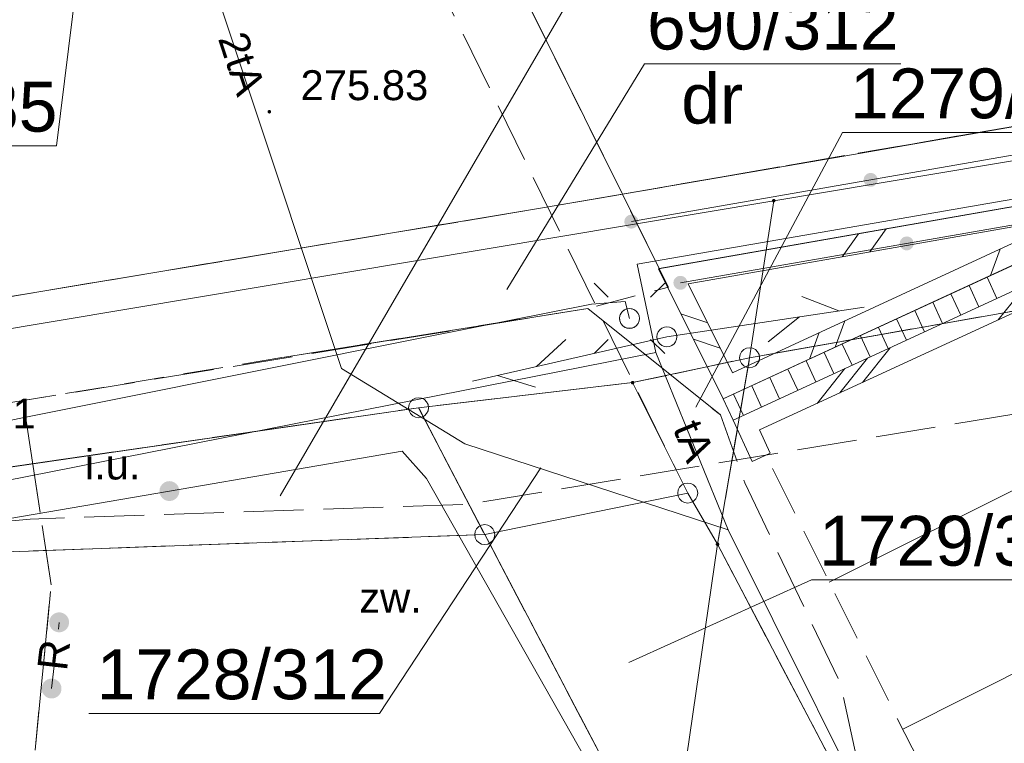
# Model space of a CAD drawing. Header units: centimetres. Extents: x -1545 to 32023, y 2301 to 66956.
# Tile 15 of 20: x 9762 to 12231, y 62937 to 64751. Entities that reach past the tile are written whole.
import ezdxf

# ---------------------------------------------------------------- set-up
doc = ezdxf.new("R2010")
doc.units = ezdxf.units.CM
doc.header["$MEASUREMENT"] = 0
for name, pattern in [('PRZER2-1', [150, 100, -50]), ('PRZER2_5-1', [175, 125, -50]), ('PRZER3-1', [200, 150, -50])]:
    doc.linetypes.add(name, pattern=pattern)
for name, color, linetype, lineweight in [('Mapa dcp_3_GEPPGD_Nr_pióra__2', 94, 'Continuous', 18), ('Mapa dcp_3_GESDZI_Nr_pióra__2', 94, 'Continuous', 18), ('Mapa dcp_3_GESDZI_O_Nr_pióra__2', 94, 'Continuous', 18), ('Mapa dcp_3_GESKLU_Nr_pióra__2', 94, 'Continuous', 18), ('Mapa dcp_3_GESKLU_O_Nr_pióra__2', 94, 'Continuous', 18), ('Mapa dcp_3_GSLIMS_Nr_pióra__7', 7, 'Continuous', 18), ('Mapa dcp_3_GSLITB_Nr_pióra__7', 7, 'Continuous', 18), ('Mapa dcp_3_GSLITB_O_Nr_pióra__7', 7, 'Continuous', 18), ('Mapa dcp_3_GSLKOG_Nr_pióra__7', 7, 'Continuous', 18), ('Mapa dcp_3_GSLKRW_Nr_pióra__7', 7, 'Continuous', 18), ('Mapa dcp_3_GSPWPN_O_Nr_pióra__7', 7, 'Continuous', 18), ('Mapa dcp_3_GSPWPS_O_Nr_pióra__7', 7, 'Continuous', 18), ('Mapa dcp_3_GSSDSO_Nr_pióra__7', 7, 'Continuous', 18), ('Mapa dcp_3_GSSKOA_Nr_pióra__7', 7, 'Continuous', 18), ('Mapa dcp_3_GSSKOD_Nr_pióra__7', 7, 'Continuous', 18), ('Mapa dcp_3_GSSKPL_Nr_pióra__7', 7, 'Continuous', 18), ('Mapa dcp_3_GSSKPL_O_Nr_pióra__7', 7, 'Continuous', 18), ('Mapa dcp_3_GSSSCH_Nr_pióra__7', 7, 'Continuous', 18), ('Mapa dcp_3_GSSZSN_Nr_pióra__7', 7, 'Continuous', 18), ('Mapa dcp_3_GSSZWA_Nr_pióra__7', 7, 'Continuous', 18), ('Mapa dcp_3_GULENN_Nr_pióra__3', 1, 'Continuous', 18), ('Mapa dcp_3_GUPGUI_O_Nr_pióra__7', 7, 'Continuous', 18), ('Mapa dcp_3_GUPISL_Nr_pióra__7', 7, 'Continuous', 18), ('Mapa dcp_3_linie rozgraniczające_Nr_pióra__150', 150, 'Continuous', 18)]:
    doc.layers.add(name, color=color, linetype=linetype, lineweight=lineweight)
for name, color, linetype in [('Mapa dcp_3_GSLITB', 7, 'Continuous'), ('Mapa dcp_3_GSLKOG', 7, 'Continuous'), ('Mapa dcp_3_GSPWPS', 7, 'Continuous'), ('Mapa dcp_3_GUPGUI', 7, 'Continuous')]:
    doc.layers.add(name, color=color, linetype=linetype)
for name, color, linetype, lineweight, true_color in [('Mapa dcp_3_GULGSP_Nr_pióra__8', 7, 'Continuous', 18, 0xbfbf00), ('Mapa dcp_3_GULTPR_Nr_pióra__5', 7, 'Continuous', 18, 0xff9100), ('Mapa dcp_3_GULTPR_O_Nr_pióra__5', 7, 'Continuous', 18, 0xff9100)]:
    doc.layers.add(name, color=color, linetype=linetype, lineweight=lineweight, true_color=true_color)
doc.styles.add('STYL_AUTOMATYCZNY_1', font='txt')

msp = doc.modelspace()

# ---------------------------------------------------------------- hatches: boundary and pattern name
at = {"layer": 'Mapa dcp_3_GEPPGD_Nr_pióra__2', "linetype": 'Continuous', "lineweight": 18}
for points in [[(11652.61, 64292.75), (11654, 64292.97), (11655.26, 64293.61), (11656.25, 64294.61), (11656.89, 64295.86), (11657.11, 64297.25), (11656.89, 64298.64), (11656.25, 64299.9), (11655.26, 64300.89), (11654, 64301.53), (11652.61, 64301.75), (11651.22, 64301.53), (11649.97, 64300.89), (11648.97, 64299.9), (11648.33, 64298.64), (11648.11, 64297.25), (11648.33, 64295.86), (11648.97, 64294.61), (11649.97, 64293.61), (11651.22, 64292.97)], [(11298.61, 63836.65), (11300, 63836.87), (11301.26, 63837.51), (11302.25, 63838.51), (11302.89, 63839.76), (11303.11, 63841.15), (11302.89, 63842.54), (11302.25, 63843.8), (11301.26, 63844.79), (11300, 63845.43), (11298.61, 63845.65), (11297.22, 63845.43), (11295.97, 63844.79), (11294.97, 63843.8), (11294.33, 63842.54), (11294.11, 63841.15), (11294.33, 63839.76), (11294.97, 63838.51), (11295.97, 63837.51), (11297.22, 63836.87)], [(11511.61, 63431.35), (11513, 63431.57), (11514.26, 63432.21), (11515.25, 63433.21), (11515.89, 63434.46), (11516.11, 63435.85), (11515.89, 63437.24), (11515.25, 63438.5), (11514.26, 63439.49), (11513, 63440.13), (11511.61, 63440.35), (11510.22, 63440.13), (11508.97, 63439.49), (11507.97, 63438.5), (11507.33, 63437.24), (11507.11, 63435.85), (11507.33, 63434.46), (11507.97, 63433.21), (11508.97, 63432.21), (11510.22, 63431.57)]]:
    msp.add_hatch(color=94, dxfattribs=at).paths.add_polyline_path(points)
at = {"layer": 'Mapa dcp_3_GSLITB', "linetype": 'Continuous', "lineweight": 0, "true_color": 0x000000}
for points in [[(9835.97, 63243.1), (9836.08, 63236.57), (9837.88, 63230.3), (9841.24, 63224.7), (9845.93, 63220.17), (9851.64, 63217), (9857.97, 63215.42), (9864.49, 63215.53), (9870.77, 63217.32), (9876.36, 63220.68), (9880.9, 63225.37), (9884.07, 63231.08), (9885.65, 63237.41), (9885.54, 63243.94), (9883.74, 63250.21), (9880.38, 63255.81), (9875.69, 63260.34), (9869.98, 63263.51), (9863.65, 63265.09), (9857.13, 63264.98), (9850.85, 63263.19), (9845.26, 63259.83), (9840.72, 63255.14), (9837.55, 63249.43)], [(9816.97, 63077.1), (9817.08, 63070.57), (9818.88, 63064.3), (9822.24, 63058.7), (9826.93, 63054.17), (9832.64, 63051), (9838.97, 63049.42), (9845.49, 63049.53), (9851.77, 63051.32), (9857.36, 63054.68), (9861.9, 63059.37), (9865.07, 63065.08), (9866.65, 63071.41), (9866.54, 63077.94), (9864.74, 63084.21), (9861.38, 63089.81), (9856.69, 63094.34), (9850.98, 63097.51), (9844.65, 63099.09), (9838.13, 63098.98), (9831.85, 63097.19), (9826.26, 63093.83), (9821.72, 63089.14), (9818.55, 63083.43)]]:
    msp.add_hatch(color=18, dxfattribs=at).paths.add_polyline_path(points)
at = {"layer": 'Mapa dcp_3_GSLKOG', "linetype": 'Continuous', "lineweight": 0, "true_color": 0x000000}
for points in [[(11898.5, 64332.26), (11902.86, 64333.63), (11906.72, 64336.07), (11909.81, 64339.44), (11911.93, 64343.49), (11912.92, 64347.94), (11912.73, 64352.51), (11911.37, 64356.87), (11908.92, 64360.72), (11905.56, 64363.82), (11901.51, 64365.93), (11897.05, 64366.93), (11892.49, 64366.74), (11888.13, 64365.38), (11884.27, 64362.93), (11881.18, 64359.57), (11879.06, 64355.52), (11878.06, 64351.06), (11878.25, 64346.49), (11879.62, 64342.13), (11882.07, 64338.28), (11885.43, 64335.18), (11889.48, 64333.07), (11893.93, 64332.07)], [(11898.5, 64332.26), (11902.86, 64333.63), (11906.72, 64336.07), (11909.81, 64339.44), (11911.93, 64343.49), (11912.92, 64347.94), (11912.73, 64352.51), (11911.37, 64356.87), (11908.92, 64360.72), (11905.56, 64363.82), (11901.51, 64365.93), (11897.05, 64366.93), (11892.49, 64366.74), (11888.13, 64365.38), (11884.27, 64362.93), (11881.18, 64359.57), (11879.06, 64355.52), (11878.06, 64351.06), (11878.25, 64346.49), (11879.62, 64342.13), (11882.07, 64338.28), (11885.43, 64335.18), (11889.48, 64333.07), (11893.93, 64332.07)], [(11298.52, 64227.61), (11302.88, 64228.98), (11306.73, 64231.43), (11309.83, 64234.79), (11311.94, 64238.84), (11312.94, 64243.3), (11312.75, 64247.86), (11311.38, 64252.22), (11308.94, 64256.08), (11305.57, 64259.17), (11301.53, 64261.29), (11297.07, 64262.28), (11292.5, 64262.09), (11288.14, 64260.73), (11284.29, 64258.28), (11281.19, 64254.92), (11279.08, 64250.87), (11278.08, 64246.41), (11278.27, 64241.85), (11279.64, 64237.49), (11282.08, 64233.63), (11285.45, 64230.54), (11289.5, 64228.42), (11293.95, 64227.42)], [(11983, 64207.4), (11978.64, 64206.04), (11974.79, 64203.6), (11971.69, 64200.23), (11969.57, 64196.19), (11968.57, 64191.73), (11968.76, 64187.16), (11970.13, 64182.8), (11972.57, 64178.95), (11975.93, 64175.85), (11979.98, 64173.73), (11984.44, 64172.73), (11989, 64172.92), (11993.36, 64174.29), (11997.22, 64176.73), (12000.31, 64180.09), (12002.43, 64184.14), (12003.43, 64188.6), (12003.24, 64193.16), (12001.88, 64197.52), (11999.43, 64201.38), (11996.07, 64204.48), (11992.03, 64206.59), (11987.57, 64207.59)], [(11983, 64207.4), (11978.64, 64206.04), (11974.79, 64203.6), (11971.69, 64200.23), (11969.57, 64196.19), (11968.57, 64191.73), (11968.76, 64187.16), (11970.13, 64182.8), (11972.57, 64178.95), (11975.93, 64175.85), (11979.98, 64173.73), (11984.44, 64172.73), (11989, 64172.92), (11993.36, 64174.29), (11997.22, 64176.73), (12000.31, 64180.09), (12002.43, 64184.14), (12003.43, 64188.6), (12003.24, 64193.16), (12001.88, 64197.52), (11999.43, 64201.38), (11996.07, 64204.48), (11992.03, 64206.59), (11987.57, 64207.59)], [(11415.51, 64108.69), (11411.15, 64107.33), (11407.29, 64104.89), (11404.2, 64101.52), (11402.08, 64097.48), (11401.08, 64093.02), (11401.27, 64088.45), (11402.63, 64084.09), (11405.08, 64080.24), (11408.44, 64077.14), (11412.49, 64075.02), (11416.95, 64074.02), (11421.51, 64074.21), (11425.87, 64075.58), (11429.73, 64078.02), (11432.82, 64081.38), (11434.94, 64085.43), (11435.94, 64089.89), (11435.75, 64094.45), (11434.39, 64098.81), (11431.94, 64102.67), (11428.58, 64105.77), (11424.53, 64107.88), (11420.08, 64108.88)]]:
    msp.add_hatch(color=18, dxfattribs=at).paths.add_polyline_path(points)
at = {"layer": 'Mapa dcp_3_GSPWPS', "linetype": 'Continuous', "lineweight": 0, "true_color": 0x000000}
msp.add_hatch(color=18, dxfattribs=at).paths.add_polyline_path([(10383.31, 64520.25), (10383.46, 64519.09), (10383.91, 64518), (10384.63, 64517.07), (10385.56, 64516.36), (10386.65, 64515.91), (10387.81, 64515.75), (10388.98, 64515.91), (10390.06, 64516.36), (10390.99, 64517.07), (10391.71, 64518), (10392.16, 64519.09), (10392.31, 64520.25), (10392.16, 64521.42), (10391.71, 64522.5), (10390.99, 64523.44), (10390.06, 64524.15), (10388.98, 64524.6), (10387.81, 64524.75), (10386.65, 64524.6), (10385.56, 64524.15), (10384.63, 64523.44), (10383.91, 64522.5), (10383.46, 64521.42)])
at = {"layer": 'Mapa dcp_3_GUPGUI', "linetype": 'Continuous', "lineweight": 0, "true_color": 0x000000}
msp.add_hatch(color=18, dxfattribs=at).paths.add_polyline_path([(10112.25, 63569.31), (10113.1, 63562.84), (10115.6, 63556.81), (10119.57, 63551.63), (10124.75, 63547.66), (10130.78, 63545.16), (10137.25, 63544.31), (10143.72, 63545.16), (10149.75, 63547.66), (10154.93, 63551.63), (10158.9, 63556.81), (10161.4, 63562.84), (10162.25, 63569.31), (10161.4, 63575.78), (10158.9, 63581.81), (10154.93, 63586.99), (10149.75, 63590.96), (10143.72, 63593.46), (10137.25, 63594.31), (10130.78, 63593.46), (10124.75, 63590.96), (10119.57, 63586.99), (10115.6, 63581.81), (10113.1, 63575.78)])

# ---------------------------------------------------------------- linework, layer by layer
at = {"layer": 'Mapa dcp_3_GEPPGD_Nr_pióra__2', "color": 94, "linetype": 'Continuous', "lineweight": 18, "flags": 128}
for points in [[(11591.91, 63928.65), (11599.64, 63927.43), (11606.61, 63923.88), (11612.14, 63918.35), (11615.69, 63911.38), (11616.91, 63903.65), (11615.69, 63895.93), (11612.14, 63888.96), (11606.61, 63883.43), (11599.64, 63879.88), (11591.91, 63878.65), (11584.19, 63879.88), (11577.22, 63883.43), (11571.69, 63888.96), (11568.13, 63895.93), (11566.91, 63903.65), (11568.13, 63911.38), (11571.69, 63918.35), (11577.22, 63923.88), (11584.19, 63927.43)], [(10762.01, 63803.35), (10769.74, 63802.13), (10776.71, 63798.58), (10782.24, 63793.05), (10785.79, 63786.08), (10787.01, 63778.35), (10785.79, 63770.63), (10782.24, 63763.66), (10776.71, 63758.13), (10769.74, 63754.58), (10762.01, 63753.35), (10754.29, 63754.58), (10747.32, 63758.13), (10741.79, 63763.66), (10738.23, 63770.63), (10737.01, 63778.35), (10738.23, 63786.08), (10741.79, 63793.05), (10747.32, 63798.58), (10754.29, 63802.13)], [(11436.81, 63589.35), (11444.54, 63588.13), (11451.51, 63584.58), (11457.04, 63579.05), (11460.59, 63572.08), (11461.81, 63564.35), (11460.59, 63556.63), (11457.04, 63549.66), (11451.51, 63544.13), (11444.54, 63540.58), (11436.81, 63539.35), (11429.09, 63540.58), (11422.12, 63544.13), (11416.59, 63549.66), (11413.03, 63556.63), (11411.81, 63564.35), (11413.03, 63572.08), (11416.59, 63579.05), (11422.12, 63584.58), (11429.09, 63588.13)], [(10927.81, 63485.25), (10935.54, 63484.03), (10942.51, 63480.48), (10948.04, 63474.95), (10951.59, 63467.98), (10952.81, 63460.25), (10951.59, 63452.53), (10948.04, 63445.56), (10942.51, 63440.03), (10935.54, 63436.48), (10927.81, 63435.25), (10920.09, 63436.48), (10913.12, 63440.03), (10907.59, 63445.56), (10904.03, 63452.53), (10902.81, 63460.25), (10904.03, 63467.98), (10907.59, 63474.95), (10913.12, 63480.48), (10920.09, 63484.03)]]:
    msp.add_lwpolyline(points, close=True, dxfattribs=at)
at = {"layer": 'Mapa dcp_3_GESDZI_Nr_pióra__2', "color": 94, "linetype": 'Continuous', "lineweight": 18, "flags": 128}
for points in [[(15689.6, 64973.34), (15471.11, 64936.75), (13551.79, 64615.32), (11652.61, 64297.25), (9670.21, 63965.25), (8004.91, 63686.45), (6446.61, 63425.36), (3349.21, 62906.66), (1439.6, 62586.78)], [(7684.65, 50865.29), (8172.81, 54072.25), (8352.81, 55253.25), (6830.81, 55552.26), (6755.81, 55567.26), (6485.81, 55956.26), (7492.81, 62494.26), (7881.81, 63079.25), (7937.55, 63091.39), (9599.81, 63412.25), (10927.81, 63460.25), (11387.81, 62584.25), (9575.27, 50865.29)]]:
    msp.add_lwpolyline(points, dxfattribs=at)
for points in [[(11652.61, 64297.25), (13551.79, 64615.32), (13496.71, 64240.15), (11591.91, 63903.65)], [(9670.21, 63965.25), (11652.61, 64297.25), (11591.91, 63903.65), (11298.61, 63841.15), (10762.01, 63778.35), (9616.71, 63612.15)], [(11591.91, 63903.65), (13496.71, 64240.15), (12973.61, 60671.85), (12813.71, 60958.25), (11511.61, 63435.85)], [(11298.61, 63841.15), (11591.91, 63903.65), (11511.61, 63435.85), (11436.81, 63564.35)], [(10762.01, 63778.35), (11298.61, 63841.15), (11436.81, 63564.35), (10927.81, 63460.25)], [(9616.71, 63612.15), (10762.01, 63778.35), (10927.81, 63460.25), (9599.81, 63412.25)], [(10927.81, 63460.25), (11436.81, 63564.35), (11511.61, 63435.85), (11387.81, 62584.25)], [(11511.61, 63435.85), (12813.71, 60958.25), (12973.61, 60671.85), (12853.81, 59825.25), (12367.81, 60715.25), (11387.81, 62584.25)]]:
    msp.add_lwpolyline(points, close=True, dxfattribs=at)
at = {"layer": 'Mapa dcp_3_GESDZI_O_Nr_pióra__2', "color": 94, "linetype": 'Continuous', "lineweight": 18, "flags": 128}
for points in [[(9953.31, 65239.75), (9854.12, 64434.7), (9218.81, 64434.7)], [(10415.35, 63557.46), (11165.44, 64845.92), (11903.92, 64845.92)], [(10983.61, 64074.58), (11328.14, 64640.76), (11971.47, 64640.76)], [(11457.36, 63779.88), (11825.04, 64468.33), (12560.38, 64468.33)], [(11068.51, 63627.75), (10663.78, 63011.9), (9935.51, 63011.9)], [(11289.51, 63139.55), (11746.91, 63346.8), (12475.45, 63346.8)]]:
    msp.add_lwpolyline(points, dxfattribs=at)
at = {"layer": 'Mapa dcp_3_GESKLU_Nr_pióra__2', "color": 94, "linetype": 'PRZER3-1', "lineweight": 18, "flags": 128}
for points in [[(15689.6, 64268.89), (15358.71, 64212.05), (15404.21, 64585.45), (14813.61, 64478.65), (14602.31, 64407.65), (13496.71, 64240.15), (11591.91, 63903.65), (11298.61, 63841.15), (10762.01, 63778.35), (9616.71, 63612.15), (7947.61, 63314.25), (6388.81, 63053.46), (3322.01, 62585.06), (1439.6, 62236.61)], [(15689.6, 55850.38), (15386.91, 56345.05), (14246.61, 58391.55), (12973.61, 60671.85), (12813.71, 60958.25), (11511.61, 63435.85), (11591.91, 63903.65), (13496.71, 64240.15), (14602.31, 64407.65), (14813.61, 64478.65), (15404.21, 64585.45), (15358.71, 64212.05), (15284.81, 63875.25), (15689.6, 62882.32)], [(15689.59, 54904.9), (15215.11, 55676.45), (14968.31, 56079.65), (14103.41, 57632.65), (13823.11, 58124.05), (12853.81, 59825.25), (12367.81, 60715.25), (11387.81, 62584.25), (10927.81, 63460.25), (10762.01, 63778.35), (11298.61, 63841.15), (11591.91, 63903.65), (11511.61, 63435.85), (12813.71, 60958.25), (12973.61, 60671.85), (14246.61, 58391.55), (15386.91, 56345.05), (15689.6, 55850.38)], [(1439.6, 62236.61), (3322.01, 62585.06), (6388.81, 63053.46), (7947.61, 63314.25), (9616.71, 63612.15), (10762.01, 63778.35), (10927.81, 63460.25), (9599.81, 63412.25), (7937.81, 63090.25), (7881.81, 63079.25), (6360.81, 62772.26), (3794.91, 62318.56), (3301.81, 62197.26), (1439.6, 61853.15)]]:
    msp.add_lwpolyline(points, dxfattribs=at)
msp.add_lwpolyline([(10782.15, 58694.15), (10543.06, 57122.53), (8672.39, 57353.18), (8912.21, 58920.01), (9599.81, 63412.25), (10927.81, 63460.25), (11387.81, 62584.25)], close=True, dxfattribs=at)
at = {"layer": 'Mapa dcp_3_GSLIMS_Nr_pióra__7', "color": 7, "linetype": 'Continuous', "lineweight": 18, "flags": 128}
for points in [[(12499.82, 64249.89), (11526.12, 63800.44), (11363.26, 64126.69), (14816.5, 64731.43)], [(12395.1, 64256.63), (11549.2, 63866.16), (11437.96, 64089.01), (12395.1, 64256.63), (14825.12, 64682.18)], [(11893.86, 64168.85), (11934.48, 64226.73)], [(11893.86, 64168.85), (11934.48, 64226.73)], [(11824.41, 64156.69), (11865.04, 64214.57)], [(11824.41, 64156.69), (11865.04, 64214.57)], [(12220.7, 64176.13), (12196.26, 64109.77)], [(12220.7, 64176.13), (12196.26, 64109.77)], [(11486.93, 63990.91), (11419.86, 64013.32)], [(11486.93, 63990.91), (11419.86, 64013.32)], [(11830.74, 63996.12), (11806.3, 63929.77)], [(11830.74, 63996.12), (11806.3, 63929.77)], [(11518.41, 63927.84), (11451.35, 63950.24)], [(11518.41, 63927.84), (11451.35, 63950.24)], [(11766.73, 63966.58), (11742.29, 63900.22)], [(11766.73, 63966.58), (11742.29, 63900.22)]]:
    msp.add_lwpolyline(points, dxfattribs=at)
at = {"layer": 'Mapa dcp_3_GSLITB_Nr_pióra__7', "color": 7, "linetype": 'PRZER2-1', "lineweight": 18, "flags": 128}
msp.add_lwpolyline([(9841.81, 63074.25), (9860.81, 63240.25)], dxfattribs=at)
at = {"layer": 'Mapa dcp_3_GSLKOG_Nr_pióra__7', "color": 7, "linetype": 'Continuous', "lineweight": 18, "flags": 128}
for points in [[(14712.01, 64840.75), (11295.51, 64244.85)], [(11418.51, 64091.45), (14770.21, 64674.45)]]:
    msp.add_lwpolyline(points, dxfattribs=at)
at = {"layer": 'Mapa dcp_3_GSLKRW_Nr_pióra__7', "color": 7, "linetype": 'Continuous', "lineweight": 18, "flags": 128}
for points in [[(5537.91, 63357.06), (11078.11, 64280.15), (11828.41, 64408.75), (14594.41, 64890.25)], [(10420.81, 63904.25), (11186.81, 64027.25), (11518.81, 63760.25)]]:
    msp.add_lwpolyline(points, dxfattribs=at)
at = {"layer": 'Mapa dcp_3_GSSDSO_Nr_pióra__7', "color": 7, "linetype": 'Continuous', "lineweight": 18, "flags": 128}
msp.add_lwpolyline([(12667.41, 64206.95), (11616.91, 63722.55), (11643.61, 63664.65), (11598.21, 63643.75), (11550.61, 63747.05), (12646.51, 64252.35)], close=True, dxfattribs=at)
for points in [[(12215.38, 63998.52), (12285.26, 64085.79)], [(11874.84, 63841.49), (11944.71, 63928.77)], [(11818.09, 63815.32), (11887.96, 63902.6)], [(11761.33, 63789.15), (11831.2, 63876.43)]]:
    msp.add_lwpolyline(points, dxfattribs=at)
at = {"layer": 'Mapa dcp_3_GSSKOA_Nr_pióra__7', "color": 7, "linetype": 'PRZER3-1', "lineweight": 18, "flags": 128}
msp.add_lwpolyline([(10939.77, 64987.04), (14246.81, 65562.75), (14395.05, 65587.96), (14727.44, 64912.46), (11273.02, 64313.56)], close=True, dxfattribs=at)
msp.add_lwpolyline([(1439.6, 63411.28), (2787.31, 63635.86), (4593.41, 63936.06), (10774.41, 64958.25), (10939.77, 64987.04), (11273.02, 64313.56), (11078.11, 64280.15), (5537.91, 63357.06), (2909.41, 62924.36), (1439.6, 62679.76)], dxfattribs=at)
at = {"layer": 'Mapa dcp_3_GSSKOD_Nr_pióra__7', "color": 7, "linetype": 'PRZER2-1', "lineweight": 18, "flags": 128}
for points in [[(11273.02, 64313.56), (14727.44, 64912.46), (14816.51, 64731.45), (11365.31, 64127.05)], [(9507.81, 63756.25), (9770.81, 63796.25), (9840.81, 63334.25), (9792.81, 62840.25), (9775.81, 62693.25), (9775.06, 62687.83), (9752.81, 62690.25), (9644.81, 61720.25), (9390.81, 61749.25), (9371.81, 61755.25), (9580.81, 63336.25)]]:
    msp.add_lwpolyline(points, close=True, dxfattribs=at)
msp.add_lwpolyline([(1439.6, 62428.08), (2516.61, 62600.36), (3215.11, 62718.36), (5550.01, 63111.26), (5986.81, 63177.26), (6661.81, 63290.26), (9507.81, 63756.25), (9770.81, 63796.25), (10420.81, 63904.25), (11186.81, 64027.25), (11388.31, 64080.35), (11365.31, 64127.05), (11273.02, 64313.56), (11078.11, 64280.15), (5537.91, 63357.06), (2909.41, 62924.36), (1439.6, 62679.76)], dxfattribs=at)
at = {"layer": 'Mapa dcp_3_GSSKPL_Nr_pióra__7', "color": 7, "linetype": 'PRZER3-1', "lineweight": 18, "flags": 128}
msp.add_lwpolyline([(11186.81, 64027.25), (11518.81, 63760.25), (11579.81, 63590.25), (11819.81, 63087.25), (11926.81, 62594.25), (11786.81, 61593.25), (11347.81, 61854.25), (11430.81, 62487.25), (11381.81, 62494.25), (10998.81, 62537.25), (10795.42, 62552.06), (10798.81, 62576.25), (10774.61, 62579.05), (10774.81, 62583.25), (10780.81, 62728.25), (10777.81, 62750.25), (10765.81, 62767.25), (10746.81, 62773.25), (9839.81, 62874.25), (9817.81, 62870.25), (9799.81, 62856.25), (9792.81, 62840.25), (9840.81, 63334.25), (9770.81, 63796.25)], close=True, dxfattribs=at)
at = {"layer": 'Mapa dcp_3_GSSSCH_Nr_pióra__7', "color": 7, "linetype": 'Continuous', "lineweight": 18, "flags": 128}
msp.add_lwpolyline([(12625.81, 64297.25), (12646.81, 64252.25), (11550.81, 63747.25), (11525.81, 63800.25), (12588.81, 64290.25)], close=True, dxfattribs=at)
for points in [[(12212.34, 64052.06), (12187.77, 64105.39)], [(12166.93, 64031.14), (12142.36, 64084.46)], [(12121.52, 64010.22), (12096.95, 64063.53)], [(12030.69, 63968.37), (12006.14, 64021.66)], [(12076.11, 63989.29), (12051.54, 64042.6)], [(11985.28, 63947.44), (11960.73, 64000.73)], [(11939.87, 63926.52), (11915.32, 63979.8)], [(11894.46, 63905.6), (11869.91, 63958.87)], [(11849.05, 63884.67), (11824.5, 63937.94)], [(11758.23, 63842.82), (11733.69, 63896.08)], [(11803.64, 63863.75), (11779.1, 63917.01)], [(11712.81, 63821.9), (11688.28, 63875.15)], [(11667.4, 63800.98), (11642.87, 63854.21)], [(11621.99, 63780.05), (11597.46, 63833.28)], [(11576.58, 63759.13), (11552.06, 63812.35)]]:
    msp.add_lwpolyline(points, dxfattribs=at)
at = {"layer": 'Mapa dcp_3_GSSZSN_Nr_pióra__7', "color": 7, "linetype": 'PRZER2_5-1', "lineweight": 18, "flags": 128}
msp.add_lwpolyline([(11649.71, 63625.65), (11952.71, 63018.75), (12565.51, 61797.95), (13360.41, 60284.35), (14239.21, 58662.05), (15055.31, 57107.65), (15689.6, 55970.59)], dxfattribs=at)
at = {"layer": 'Mapa dcp_3_GSSZSN_Nr_pióra__7', "color": 7, "linetype": 'Continuous', "lineweight": 18, "flags": 128}
for points in [[(11791.87, 63340.9), (12312.58, 63600.87)], [(11976.07, 62972.22), (13012.87, 63492.66)]]:
    msp.add_lwpolyline(points, dxfattribs=at)
at = {"layer": 'Mapa dcp_3_GSSZWA_Nr_pióra__7', "color": 7, "linetype": 'Continuous', "lineweight": 18, "flags": 128}
msp.add_lwpolyline([(14307.31, 65766.25), (10859.11, 65150.05), (10939.77, 64987.04), (11273.02, 64313.56), (11365.31, 64127.05), (14816.51, 64731.45), (14727.44, 64912.46), (14395.05, 65587.96)], close=True, dxfattribs=at)
at = {"layer": 'Mapa dcp_3_GULENN_Nr_pióra__3', "color": 1, "linetype": 'Continuous', "lineweight": 18, "flags": 128}
msp.add_lwpolyline([(11290.81, 64002.25), (11280.1, 64044.7), (11195.19, 64037.61), (10778.81, 63955.25), (8316.81, 63462.25)], dxfattribs=at)
at = {"layer": 'Mapa dcp_3_GULGSP_Nr_pióra__8', "color": 52, "linetype": 'Continuous', "lineweight": 18, "true_color": 0xbfbf00, "flags": 128}
msp.add_lwpolyline([(12951.77, 59779.02), (12733.03, 60164.06), (11822.81, 61766.25), (11574.03, 62204.79), (10781.81, 63601.25), (10720.81, 63669.25), (10137.25, 63569.31), (7929.81, 63191.25), (7174.21, 63069.32), (4678.42, 62666.55), (1794.7, 62187.3), (1439.6, 62128.27)], dxfattribs=at)
at = {"layer": 'Mapa dcp_3_GULTPR_Nr_pióra__5', "color": 30, "linetype": 'Continuous', "lineweight": 18, "true_color": 0xff9100, "flags": 128}
for points in [[(10059.76, 65406.07), (10568.39, 63876.54), (10877.82, 63687.5), (11538.6, 63471.97)], [(15192.24, 64366.84), (14808.41, 64742.93), (11310.05, 64138.06), (11356.9, 63916.65)], [(11722.63, 64057.5), (11815.7, 64020.91)], [(11384.81, 63956.25), (11879.28, 64030.45)], [(11716.8, 64006.07), (11638.58, 63943.77)], [(11384.81, 63956.25), (10897.32, 63845.12)], [(11057.5, 63881.64), (11130.82, 63949.64)], [(11356.9, 63916.65), (8932.11, 63439.08), (3848.61, 62559.72), (1439.6, 62159.16)], [(11356.9, 63916.65), (11538.6, 63471.97)], [(11055.55, 63829.91), (10960, 63859.41)], [(15299.16, 56652.97), (13530.27, 59681.38), (11985.12, 62574.66), (11538.6, 63471.97)]]:
    msp.add_lwpolyline(points, dxfattribs=at)
at = {"layer": 'Mapa dcp_3_GUPISL_Nr_pióra__7', "color": 7, "linetype": 'Continuous', "lineweight": 18, "flags": 128}
for points in [[(11202.42, 64090.64), (11237.78, 64055.29)], [(11379.2, 64090.64), (11343.84, 64055.29)], [(11202.42, 63913.87), (11237.78, 63949.22)], [(11379.2, 63913.87), (11343.84, 63949.22)]]:
    msp.add_lwpolyline(points, dxfattribs=at)
for points in [[(11290.81, 64027.25), (11297.28, 64026.4), (11303.31, 64023.9), (11308.49, 64019.93), (11312.46, 64014.75), (11314.96, 64008.72), (11315.81, 64002.25), (11314.96, 63995.78), (11312.46, 63989.75), (11308.49, 63984.58), (11303.31, 63980.6), (11297.28, 63978.11), (11290.81, 63977.25), (11284.34, 63978.11), (11278.31, 63980.6), (11273.13, 63984.58), (11269.16, 63989.75), (11266.66, 63995.78), (11265.81, 64002.25), (11266.66, 64008.72), (11269.16, 64014.75), (11273.13, 64019.93), (11278.31, 64023.9), (11284.34, 64026.4)], [(11290.81, 64027.25), (11299.36, 64025.75), (11306.88, 64021.4), (11312.46, 64014.75), (11314.96, 64008.72), (11315.81, 64002.25), (11314.96, 63995.78), (11312.46, 63989.75), (11307.81, 63983.93), (11301.66, 63979.73), (11294.54, 63977.53), (11287.08, 63977.53), (11279.96, 63979.73), (11273.81, 63983.93), (11269.16, 63989.75), (11266.44, 63996.69), (11265.88, 64004.12), (11267.54, 64011.39), (11271.26, 64017.84), (11276.73, 64022.91), (11283.44, 64026.14)], [(11384.81, 63981.25), (11391.28, 63980.4), (11397.31, 63977.9), (11402.49, 63973.93), (11406.46, 63968.75), (11408.96, 63962.72), (11409.81, 63956.25), (11408.96, 63949.78), (11406.46, 63943.75), (11402.49, 63938.58), (11397.31, 63934.6), (11391.28, 63932.11), (11384.81, 63931.25), (11378.34, 63932.11), (11372.31, 63934.6), (11367.13, 63938.58), (11363.16, 63943.75), (11360.66, 63949.78), (11359.81, 63956.25), (11360.66, 63962.72), (11363.16, 63968.75), (11367.13, 63973.93), (11372.31, 63977.9), (11378.34, 63980.4)]]:
    msp.add_lwpolyline(points, close=True, dxfattribs=at)
at = {"layer": 'Mapa dcp_3_linie rozgraniczające_Nr_pióra__150', "color": 150, "linetype": 'PRZER3-1', "lineweight": 18, "flags": 128}
for points in [[(10346.2, 65792.59), (11407.88, 63622.3)], [(1468.15, 61949.75), (5955.89, 62785.47), (7899.36, 63165.47), (9531, 63476.01), (9788.05, 63499.14), (10888.2, 63536.26), (11407.88, 63622.3), (15373.36, 64278.8), (15673.14, 64330.45)], [(10888.2, 63536.26), (11387.81, 62584.25), (12367.81, 60715.25), (12853.81, 59825.25), (13823.11, 58124.05), (14968.31, 56079.65), (15215.11, 55676.45), (15654.76, 54961.54)]]:
    msp.add_lwpolyline(points, dxfattribs=at)

# ---------------------------------------------------------------- texts
at = {"layer": 'Mapa dcp_3_GESDZI_O_Nr_pióra__2', "color": 94, "linetype": 'Continuous', "lineweight": 18, "char_height": 125, "attachment_point": 7, "rotation": 359.99998, "style": 'STYL_AUTOMATYCZNY_1'}
for s, insert in [('\\A1;{\\pql;\\fArial|b0|i0|c238|p38;690/312}', (11334.64, 64674.51)), ('\\A1;{\\pql;\\fArial|b0|i0|c238|p38;1279/312}', (11844.04, 64502.08)), ('\\A1;{\\pql;\\fArial|b0|i0|c238|p38;698/285}', (9225.31, 64468.54)), ('\\A1;{\\pql;\\fArial|b0|i0|c238|p38;1729/312}', (11765.91, 63380.55)), ('\\A1;{\\pql;\\fArial|b0|i0|c238|p38;1728/312}', (9954.51, 63045.65))]:
    msp.add_mtext(s, dxfattribs=dict(at, insert=insert))
at = {"layer": 'Mapa dcp_3_GESKLU_O_Nr_pióra__2', "color": 94, "linetype": 'Continuous', "lineweight": 18, "insert": (11420.63, 64488.94), "char_height": 125, "attachment_point": 7, "rotation": 359.99998, "style": 'STYL_AUTOMATYCZNY_1'}
msp.add_mtext('\\A1;{\\pql;\\fArial|b0|i0|c238|p38;dr}', dxfattribs=at)
at = {"layer": 'Mapa dcp_3_GSLITB_O_Nr_pióra__7', "color": 7, "linetype": 'Continuous', "lineweight": 18, "insert": (9880.1, 63116.69), "char_height": 75, "attachment_point": 7, "rotation": 83.47044, "style": 'STYL_AUTOMATYCZNY_1'}
msp.add_mtext('\\A1;{\\pql;\\fArial|b0|i0|c238|p38;R}', dxfattribs=at)
at = {"layer": 'Mapa dcp_3_GSPWPN_O_Nr_pióra__7', "color": 7, "linetype": 'Continuous', "lineweight": 18, "insert": (9539.89, 63725.31), "char_height": 75, "attachment_point": 7, "rotation": 359.99998, "style": 'STYL_AUTOMATYCZNY_1'}
msp.add_mtext('\\A1;{\\pql;\\fArial|b0|i0|c238|p38;276.1}', dxfattribs=at)
at = {"layer": 'Mapa dcp_3_GSPWPS_O_Nr_pióra__7', "color": 7, "linetype": 'Continuous', "lineweight": 18, "insert": (10465.89, 64548.25), "char_height": 75, "attachment_point": 7, "rotation": 359.99998, "style": 'STYL_AUTOMATYCZNY_1'}
msp.add_mtext('\\A1;{\\pql;\\fArial|b0|i0|c238|p38;275.83}', dxfattribs=at)
at = {"layer": 'Mapa dcp_3_GSSKPL_O_Nr_pióra__7', "color": 7, "linetype": 'Continuous', "lineweight": 18, "insert": (10613.05, 63264.29), "char_height": 75, "attachment_point": 7, "rotation": 359.99998, "style": 'STYL_AUTOMATYCZNY_1'}
msp.add_mtext('\\A1;{\\pql;\\fArial|b0|i0|c238|p38;zw.}', dxfattribs=at)
at = {"layer": 'Mapa dcp_3_GULTPR_O_Nr_pióra__5', "color": 30, "linetype": 'Continuous', "lineweight": 18, "true_color": 0xff9100, "char_height": 75, "attachment_point": 7, "style": 'STYL_AUTOMATYCZNY_1'}
for s, insert, rotation in [('\\A1;{\\pql;\\fArial|b0|i0|c238|p38;2tA}', (10257.53, 64703.8), 288.39403), ('\\A1;{\\pql;\\fArial|b0|i0|c238|p38;tA}', (11397.92, 63726.54), 292.22601)]:
    msp.add_mtext(s, dxfattribs=dict(at, insert=insert, rotation=rotation))
at = {"layer": 'Mapa dcp_3_GUPGUI_O_Nr_pióra__7', "color": 7, "linetype": 'Continuous', "lineweight": 18, "insert": (9925.1, 63597.41), "char_height": 75, "attachment_point": 7, "rotation": 359.99998, "style": 'STYL_AUTOMATYCZNY_1'}
msp.add_mtext('\\A1;{\\pql;\\fArial|b0|i0|c238|p38;i.u.}', dxfattribs=at)

doc.saveas('drawing.dxf')
